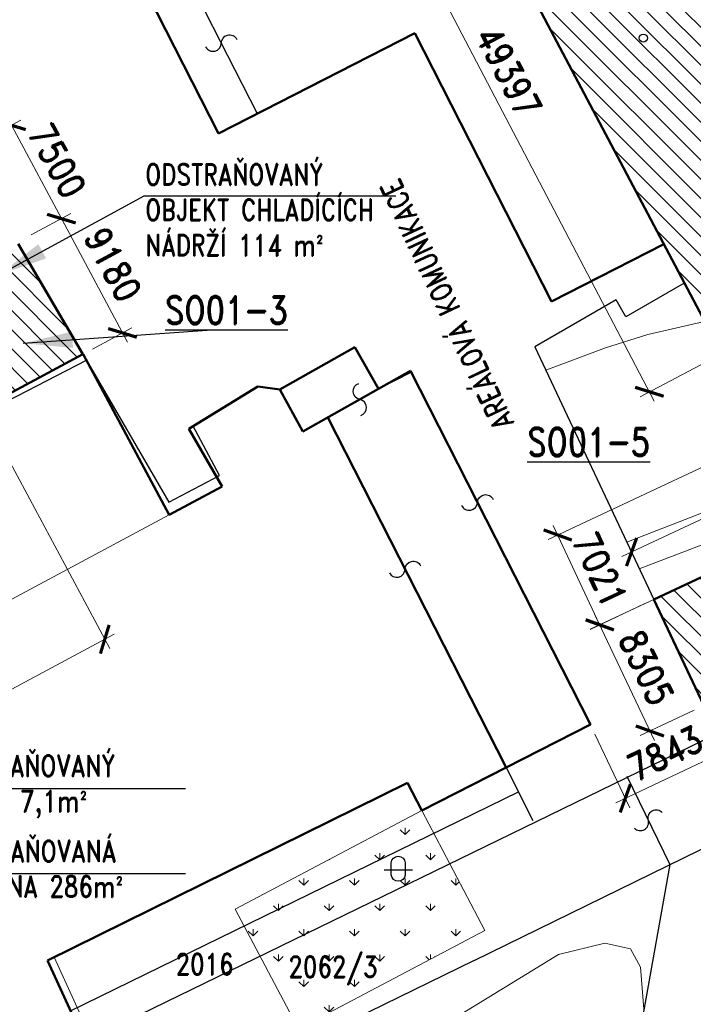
# Model space of a CAD drawing. Header units: millimetres. Extents: x -156521 to 298750130, y -256155368 to 337239.
# Tile 21 of 74: x 121764 to 169499, y -554234 to -484497. Entities that reach past the tile are written whole.
import ezdxf
from ezdxf.lldxf.tags import DXFTag

# ---------------------------------------------------------------- set-up
doc = ezdxf.new("R2010")
doc.units = ezdxf.units.MM
for name, color, linetype, lineweight in [('IN_C_TENKA', 7, 'Continuous', 18), ('IN_KOTY', 4, 'Continuous', 13), ('IN_SRAFY', 8, 'Continuous', 9)]:
    doc.layers.add(name, color=color, linetype=linetype, lineweight=lineweight)
doc.layers.add('IN_TEXT', color=7, linetype='Continuous')
doc.layers.add('KATASTR', color=116, linetype='Continuous')
doc.styles.add('Koty', font='romand.shx', dxfattribs={"width": 0.8})
doc.styles.add('ROMAND', font='romand.shx', dxfattribs={"width": 0.85})
tags = doc.linetypes.add('DOT2', pattern=[0.875, 0.125, -0.75]).pattern_tags.tags
tags[6:7] = [DXFTag(74, 4), DXFTag(75, 0), DXFTag(340, '0'), DXFTag(46, 0.0), DXFTag(50, 0.0), DXFTag(44, 0.0), DXFTag(45, 0.0)]
tags[4:5] = [DXFTag(74, 4), DXFTag(75, 0), DXFTag(340, '0'), DXFTag(46, 0.0), DXFTag(50, 0.0), DXFTag(44, 0.0), DXFTag(45, 0.0)]
tags = doc.linetypes.add('TEČKOVANÁ', pattern=[4.7625, 0, -4.7625]).pattern_tags.tags
tags[6:7] = [DXFTag(74, 4), DXFTag(75, 0), DXFTag(340, '0'), DXFTag(46, 0.0), DXFTag(50, 0.0), DXFTag(44, 0.0), DXFTag(45, 0.0)]
tags[4:5] = [DXFTag(74, 4), DXFTag(75, 0), DXFTag(340, '0'), DXFTag(46, 0.0), DXFTag(50, 0.0), DXFTag(44, 0.0), DXFTag(45, 0.0)]
doc.dimstyles.new('IP 1_100', dxfattribs={"dimscale": 100, "dimtxt": 2.5, "dimasz": 2, "dimexe": 1, "dimexo": 1, "dimgap": 1, "dimtad": 1, "dimtoh": 1, "dimdec": 0, "dimzin": 0, "dimdsep": 46, "dimtxsty": 'ROMAND', "dimblk": 'ARCHTICK', "dimcen": 0.09, "dimclrt": 7, "dimadec": 0, "dimazin": 0, "dimtfac": 1, "dimtdec": 4, "dimtofl": 0, "dimtmove": 2, "dimatfit": 3, "dimfxl": 1, "dimtolj": 1, "dimtzin": 0, "dimarcsym": 0})

# ---------------------------------------------------------------- blocks, each defined once
blk = doc.blocks.new('_ArchTick')
at = {"color": 0, "linetype": 'ByBlock', "lineweight": 13, "transparency": 33554687, "const_width": 0.15}
blk.add_lwpolyline([(-0.5, -0.5), (0.5, 0.5)], dxfattribs=at)
blk = doc.blocks.new('*52')
at = {"layer": 'IN_KOTY', "ltscale": 700, "transparency": 16777216}
for p, q in [((120714, -515155), (128147, -529040)), ((106649, -539698), (128454, -528025)), ((105009, -535046), (107664, -540006))]:
    blk.add_line(p, q, dxfattribs=at)
at = {"layer": 'IN_KOTY', "ltscale": 700, "transparency": 16777216, "xscale": 1500, "yscale": 1500, "zscale": 1500}
for p, rotation in [((127793, -528379), 28.16237362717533), ((107310, -539344), 208.1623736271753)]:
    blk.add_blockref('_ArchTick', p, dxfattribs=dict(at, rotation=rotation))
at = {"layer": 'IN_KOTY', "color": 7, "ltscale": 700, "transparency": 16777216, "insert": (116755, -532374), "char_height": 1875, "width": 6058.1, "attachment_point": 5, "rotation": 28.16237, "style": 'ROMAND'}
blk.add_mtext('\\A1;23234', dxfattribs=at)
blk = doc.blocks.new('*108')
at = {"layer": 'IN_KOTY', "ltscale": 700, "transparency": 16777216}
for p, q in [((184605, -516345), (183031, -512985)), ((164444, -522517), (184029, -513346)), ((166379, -524880), (164806, -521520))]:
    blk.add_line(p, q, dxfattribs=at)
at = {"layer": 'IN_KOTY', "ltscale": 700, "transparency": 16777216, "xscale": 1500, "yscale": 1500, "zscale": 1500}
for p, rotation in [((183349, -513664), 25.09252012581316), ((165124, -522199), 205.0925201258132)]:
    blk.add_blockref('_ArchTick', p, dxfattribs=dict(at, rotation=rotation))
at = {"layer": 'IN_KOTY', "color": 7, "ltscale": 700, "transparency": 16777216, "insert": (173521, -516403), "char_height": 1875, "width": 6076.26, "attachment_point": 5, "rotation": 25.09252, "style": 'ROMAND'}
blk.add_mtext('\\A1;20125', dxfattribs=at)
blk = doc.blocks.new('*109')
at = {"layer": 'IN_KOTY', "ltscale": 700, "transparency": 16777216}
for p, q in [((166019, -525880), (162196, -527686)), ((162554, -526687), (166742, -535553)), ((169567, -533389), (165744, -535195))]:
    blk.add_line(p, q, dxfattribs=at)
at = {"layer": 'IN_KOTY', "ltscale": 700, "transparency": 16777216, "xscale": 1500, "yscale": 1500, "zscale": 1500}
for p, rotation in [((162874, -527365), 115.2873047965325), ((166422, -534875), 295.2873047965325)]:
    blk.add_blockref('_ArchTick', p, dxfattribs=dict(at, rotation=rotation))
at = {"layer": 'IN_KOTY', "color": 7, "ltscale": 700, "transparency": 16777216, "insert": (166174, -530399), "char_height": 1875, "width": 4799.41, "attachment_point": 5, "rotation": 295.2873, "style": 'ROMAND'}
blk.add_mtext('\\A1;8305', dxfattribs=at)
blk = doc.blocks.new('*110')
at = {"layer": 'IN_KOTY', "ltscale": 700, "transparency": 16777216}
for p, q in [((173475, -514633), (159211, -521312)), ((159573, -520315), (163186, -528031)), ((176452, -520991), (162189, -527670))]:
    blk.add_line(p, q, dxfattribs=at)
at = {"layer": 'IN_KOTY', "ltscale": 700, "transparency": 16777216, "xscale": 1500, "yscale": 1500, "zscale": 1500}
for p, rotation in [((159891, -520994), 115.0925201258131), ((162868, -527352), 295.0925201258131)]:
    blk.add_blockref('_ArchTick', p, dxfattribs=dict(at, rotation=rotation))
at = {"layer": 'IN_KOTY', "color": 7, "ltscale": 700, "transparency": 16777216, "insert": (162908, -523457), "char_height": 1875, "width": 4470.4, "attachment_point": 5, "rotation": 295.09252, "style": 'ROMAND'}
blk.add_mtext('\\A1;7021', dxfattribs=at)
blk = doc.blocks.new('*111')
at = {"layer": 'IN_KOTY', "ltscale": 700, "transparency": 16777216}
for p, q in [((169621, -531748), (172089, -536972)), ((162530, -535098), (164998, -540322)), ((163999, -539964), (172447, -535974))]:
    blk.add_line(p, q, dxfattribs=at)
at = {"layer": 'IN_KOTY', "ltscale": 700, "transparency": 16777216, "xscale": 1500, "yscale": 1500, "zscale": 1500}
for p, rotation in [((171769, -536294), 25.28730478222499), ((164678, -539644), 205.287304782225)]:
    blk.add_blockref('_ArchTick', p, dxfattribs=dict(at, rotation=rotation))
at = {"layer": 'IN_KOTY', "color": 7, "ltscale": 700, "transparency": 16777216, "insert": (167502, -536443), "char_height": 1875, "width": 4772.7, "attachment_point": 5, "rotation": 25.2873, "style": 'ROMAND'}
blk.add_mtext('\\A1;7843', dxfattribs=at)
blk = doc.blocks.new('*115')
at = {"layer": 'IN_KOTY', "ltscale": 700, "transparency": 16777216}
for p, q in [((119042, -493119), (121840, -491621)), ((120825, -491314), (125073, -499249)), ((122582, -499731), (125380, -498233))]:
    blk.add_line(p, q, dxfattribs=at)
at = {"layer": 'IN_KOTY', "ltscale": 700, "transparency": 16777216, "xscale": 1500, "yscale": 1500, "zscale": 1500}
for p, rotation in [((121179, -491975), 118.1623736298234), ((124719, -498587), 298.1623736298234)]:
    blk.add_blockref('_ArchTick', p, dxfattribs=dict(at, rotation=rotation))
at = {"layer": 'IN_KOTY', "color": 7, "ltscale": 700, "transparency": 16777216, "insert": (124437, -494485), "char_height": 1875, "width": 4767.36, "attachment_point": 5, "rotation": 298.16237, "style": 'ROMAND'}
blk.add_mtext('\\A1;7500', dxfattribs=at)
blk = doc.blocks.new('*116')
at = {"layer": 'IN_KOTY', "ltscale": 700, "transparency": 16777216}
for p, q in [((122582, -499731), (125380, -498233)), ((124365, -497926), (129405, -507342)), ((126914, -507825), (129713, -506327))]:
    blk.add_line(p, q, dxfattribs=at)
at = {"layer": 'IN_KOTY', "ltscale": 700, "transparency": 16777216, "xscale": 1500, "yscale": 1500, "zscale": 1500}
for p, rotation in [((124719, -498587), 118.1623736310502), ((129051, -506681), 298.1623736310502)]:
    blk.add_blockref('_ArchTick', p, dxfattribs=dict(at, rotation=rotation))
at = {"layer": 'IN_KOTY', "color": 7, "ltscale": 700, "transparency": 16777216, "insert": (128373, -501837), "char_height": 1875, "width": 4780.18, "attachment_point": 5, "rotation": 298.16237, "style": 'ROMAND'}
blk.add_mtext('\\A1;9180', dxfattribs=at)
blk = doc.blocks.new('*124')
at = {"layer": 'IN_KOTY', "ltscale": 700, "transparency": 16777216}
for p, q in [((147914, -464762), (142794, -467445)), ((166735, -511514), (143110, -466433)), ((170843, -508515), (165723, -511198))]:
    blk.add_line(p, q, dxfattribs=at)
at = {"layer": 'IN_KOTY', "ltscale": 700, "transparency": 16777216, "xscale": 1500, "yscale": 1500, "zscale": 1500}
for p, rotation in [((143458, -467097), 117.6567567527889), ((166387, -510850), 297.6567567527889)]:
    blk.add_blockref('_ArchTick', p, dxfattribs=dict(at, rotation=rotation))
at = {"layer": 'IN_KOTY', "color": 7, "ltscale": 700, "transparency": 16777216, "insert": (156418, -488190), "char_height": 1875, "width": 6101.54, "attachment_point": 5, "rotation": 297.65676, "style": 'ROMAND'}
blk.add_mtext('\\A1;49397', dxfattribs=at)

msp = doc.modelspace()

# ---------------------------------------------------------------- hatches: boundary and pattern name
at = {"layer": 'IN_SRAFY', "transparency": 33554687}
h = msp.add_hatch(dxfattribs=at)
h.set_pattern_fill('ANSI31', color=42, scale=300, angle=90, style=0, pattern_type=2)
h.set_pattern_definition([(135, (-1e-15, -673319.6), (-673.5192, -673.5192), [])])
h.paths.add_polyline_path([(171507.10989, -508166.98477), (187904.11524, -499513.83491), (166940.60515, -499513.83491)])
h.paths.add_polyline_path([(166940.60515, -499513.83491), (187904.11524, -499513.83491), (169544.59699, -464479.88567), (148452.22836, -464479.88567)])
h.paths.add_polyline_path([(148452.22836, -464479.88567), (169544.59699, -464479.88567), (165000.09431, -455807.98731)])
h = msp.add_hatch(dxfattribs=at)
h.set_pattern_fill('ANSI31', color=42, scale=300, angle=90, style=0, pattern_type=2)
h.paths.add_polyline_path([(117799.03801, -515674.79114), (120280.68861, -514346.02662), (119640.82157, -513134.44149), (116641.86812, -513134.44149), (117193.76453, -514346.02662)])
h.paths.add_polyline_path([(113982.62437, -514777.89998), (116641.86812, -513134.44149), (112966.93868, -513134.44149)])
h.paths.add_polyline_path([(112966.93868, -513134.44149), (119640.82157, -513134.44149), (119206.57988, -512312.20697), (119057.85715, -512030.6012), (121666.97828, -510633.80799), (126234.34245, -508188.6692), (126180.0203, -508096.0724), (113817.9509, -508096.0724), (113867.45093, -508188.6692), (115174.56374, -510633.80799), (112914.44361, -512030.6012), (112458.78357, -512312.20697)])
h.paths.add_polyline_path([(113817.9509, -508096.0724), (117364.83482, -508096.0724), (117364.83482, -507386.08729), (113438.40981, -507386.08729)])
h.paths.add_polyline_path([(121200.5491, -508096.0724), (126180.0203, -508096.0724), (124860.05195, -505846.0724), (121200.5491, -505846.0724)])
h.paths.add_polyline_path([(113438.40981, -507386.08729), (117032.13796, -507386.08729), (116922.82673, -507364.34393), (116830.15713, -507302.42409), (116768.23729, -507209.7545), (116746.49393, -507100.44326), (116768.23729, -506991.13202), (116830.15713, -506898.46243), (116922.82673, -506836.54259), (117032.13796, -506814.79923), (113133.01286, -506814.79923), (113144.63634, -506836.54259), (113177.7372, -506898.46243), (113227.27616, -506991.13202), (113285.71133, -507100.44326), (113344.14651, -507209.7545), (113393.68546, -507302.42409), (113426.78633, -507364.34393)])
h.paths.add_polyline_path([(117032.13796, -507386.08729), (117364.83482, -507386.08729), (117364.83482, -507364.34393), (117364.83482, -507302.42409), (117364.83482, -507209.7545), (117364.83482, -507100.44326), (117364.83482, -506991.13202), (117364.83482, -506898.46243), (117364.83482, -506836.54259), (117364.83482, -506814.79923), (117032.13796, -506814.79923), (117141.4492, -506836.54259), (117234.11879, -506898.46243), (117296.03863, -506991.13202), (117317.78199, -507100.44326), (117296.03863, -507209.7545), (117234.11879, -507302.42409), (117141.4492, -507364.34393)])
h.paths.add_polyline_path([(113133.01286, -506814.79923), (117364.83482, -506814.79923), (117364.83482, -505846.0724), (112615.15462, -505846.0724)])
h.paths.add_polyline_path([(112615.15462, -505846.0724), (124860.05195, -505846.0724), (124504.69249, -505240.33154), (121651.90644, -500377.51145), (112291.34002, -505240.33154)])
h = msp.add_hatch(dxfattribs=at)
h.set_pattern_fill('ANSI31', color=42, scale=300, angle=90, style=0, pattern_type=2)
h.set_pattern_definition([(135, (-3e-11, -673319.6), (-673.5192, -673.5192), [])])
h.paths.add_polyline_path([(170065.36764, -532688.66081), (170330.68886, -532288.2024), (170667.20088, -531945.38766), (171062.66754, -531672.68194), (171502.70897, -531480.00131), (171971.32448, -531374.35197), (172451.4744, -531359.57551), (169437.47215, -531359.57551), (169444.45295, -531374.35197), (169494.36453, -531480.00131), (169585.39202, -531672.68194), (169714.2255, -531945.38766), (169876.18036, -532288.2024)])
h.paths.add_polyline_path([(173376.75647, -531601.46661), (173729.58578, -531436.20924), (173893.20102, -531359.57551), (172451.4744, -531359.57551), (172925.69962, -531436.20924)])
h.paths.add_polyline_path([(169437.47215, -531359.57551), (173893.20102, -531359.57551), (181467.39833, -527811.9905), (167761.49799, -527811.9905)])
h.paths.add_polyline_path([(167761.49799, -527811.9905), (175446.57727, -527811.9905), (175446.57727, -526989.51089), (167372.9366, -526989.51089)])
h.paths.add_polyline_path([(179282.29155, -527811.9905), (181467.39833, -527811.9905), (186271.21385, -525561.9905), (179282.29155, -525561.9905)])
h.paths.add_polyline_path([(167372.9366, -526989.51089), (175032.84212, -526989.51089), (174923.53088, -526967.76754), (174830.86129, -526905.8477), (174768.94145, -526813.1781), (174747.19809, -526703.86687), (174768.94145, -526594.55563), (174830.86129, -526501.88604), (174923.53088, -526439.96619), (175032.84212, -526418.22284), (167103.04482, -526418.22284), (167113.31696, -526439.96619), (167142.56955, -526501.88604), (167186.34915, -526594.55563), (167237.99071, -526703.86687), (167289.63226, -526813.1781), (167333.41186, -526905.8477), (167362.66445, -526967.76754)])
h.paths.add_polyline_path([(175032.84212, -526989.51089), (175446.57727, -526989.51089), (175446.57727, -526967.76754), (175446.57727, -526905.8477), (175446.57727, -526813.1781), (175446.57727, -526703.86687), (175446.57727, -526594.55563), (175446.57727, -526501.88604), (175446.57727, -526439.96619), (175446.57727, -526418.22284), (175032.84212, -526418.22284), (175142.15336, -526439.96619), (175234.82295, -526501.88604), (175296.74279, -526594.55563), (175318.48615, -526703.86687), (175296.74279, -526813.1781), (175234.82295, -526905.8477), (175142.15336, -526967.76754)])
h.paths.add_polyline_path([(167103.04482, -526418.22284), (175446.57727, -526418.22284), (175446.57727, -525561.9905), (166698.53773, -525561.9905)])
h.paths.add_polyline_path([(166698.53773, -525561.9905), (186271.21385, -525561.9905), (186277.29712, -525559.14123), (188459.70198, -524536.9515), (184922.89588, -517024.49877), (168880.07488, -524536.9515), (166697.19166, -525559.14123)])
h = msp.add_hatch(dxfattribs=at)
h.set_pattern_fill('GRASS', color=74, scale=100, style=0, pattern_type=2)
h.set_pattern_definition([(90, (0, -673319.6), (-1796.051, 1796.051), [476.25, -3115.852]), (45, (0, -673319.6), (-1796.05, 1796.05), [476.25, -2063.75]), (135, (0, -673319.6), (-1796.05, -1796.05), [476.25, -2063.75])])
h.paths.add_polyline_path([(141516.05392, -555981.17282), (151298.0831, -550811.91413), (154735.31566, -548995.52778), (154576.48188, -548694.95921), (153943.31981, -547496.79711), (152894.8092, -545512.65161), (140787.22396, -545512.65161), (137032.53295, -547496.79711), (137665.69502, -548694.95921), (137824.5288, -548995.52778), (138784.38803, -550811.91413)])
h.paths.add_polyline_path([(140787.22396, -545512.65161), (148588.96258, -545512.65161), (148412.20941, -545478.86954), (148258.67009, -545385.01544), (148148.00962, -545243.10993), (148094.40114, -545071.32796), (148094.40114, -544210.81494), (148140.71653, -544029.25571), (148250.68338, -543877.54493), (148408.82114, -543777.03962), (148592.86803, -543741.88838), (144138.12175, -543741.88838), (144071.60343, -543777.03962), (143881.41255, -543877.54493), (143594.32317, -544029.25571), (143250.75018, -544210.81494), (141622.36127, -545071.32796), (141297.29025, -545243.10993), (141028.75584, -545385.01544), (140851.15135, -545478.86954)])
h.paths.add_polyline_path([(148588.96258, -545512.65161), (152894.8092, -545512.65161), (152878.62998, -545482.03492), (152830.49179, -545390.94077), (152756.56007, -545251.03633), (152666.30382, -545080.24022), (152236.88439, -544267.62983), (152206.86088, -544210.81494), (152110.91692, -544029.25571), (152030.74621, -543877.54493), (151977.63474, -543777.03962), (151959.05926, -543741.88838), (148592.86803, -543741.88838), (148776.91493, -543777.03962), (148935.05269, -543877.54493), (149045.01954, -544029.25571), (149091.33493, -544210.81494), (149091.33493, -544267.62983), (149091.33493, -545080.24022), (149034.66391, -545251.03633), (148921.48415, -545390.94077), (148766.29146, -545482.03492)])
h.paths.add_polyline_path([(144138.12175, -543741.88838), (151959.05926, -543741.88838), (151104.76313, -542125.26398), (150251.7947, -540511.15206), (147197.33547, -542125.26398)])

# ---------------------------------------------------------------- linework, layer by layer
at = {"layer": 'IN_C_TENKA', "transparency": 33554687}
msp.add_line((79449.61559, -547878.48031), (132346.43087, -519560.16586), dxfattribs=at)
at = {"layer": 'IN_C_TENKA', "color": 3, "linetype": 'DOT2', "lineweight": 20, "ltscale": 500, "transparency": 33554687}
for points in [[(150251.7947, -540511.15206), (154735.31566, -548995.52778), (141516.05392, -555981.17282), (137032.53295, -547496.79711), (150251.7947, -540511.15206)], [(133362.61041, -566962.61761), (159935.75841, -550714.48644), (163219.97932, -549899.37662), (165054.21485, -550314.39985), (165746.3813, -551594.06676), (165991.63774, -554581.98599)], [(124213.1347, -550884.20025), (130685.56993, -565041.15769), (118390.97361, -571362.89344), (96884.17533, -585978.32147), (94901.73073, -586214.11195), (93367.39309, -583876.41087), (93920.76648, -581413.02465), (96971.0206, -580286.56239), (101282.99059, -579064.56373), (117374.0757, -570124.6893)]]:
    msp.add_lwpolyline(points, dxfattribs=at)
at = {"layer": 'KATASTR', "color": 7, "lineweight": 50, "transparency": 33554687}
for p, q in [((174632.97838, -514090.24777), (148452.22836, -464479.88567)), ((130766.39456, -482559.00832), (135853.22796, -492546.20205)), ((135853.22796, -492546.20205), (149770.28114, -485457.7513)), ((149770.28114, -485457.7513), (159441.9688, -504446.58202)), ((121651.90644, -500377.51145), (126234.34245, -508188.6692)), ((159441.9688, -504446.58202), (167403.71138, -500391.38301)), ((119057.85715, -512030.6012), (126234.34245, -508188.6692)), ((126253.27354, -508178.53444), (132346.43087, -519560.16586)), ((140198.27752, -510690.58982), (145511.75153, -507690.77031)), ((145511.75153, -507690.77031), (147181.5398, -510648.40711)), ((147181.5398, -510648.40711), (149448.92462, -509368.31329)), ((149448.92462, -509368.31329), (162209.68847, -534420.09359)), ((133749.68584, -513479.10326), (138645.63947, -510483.7042)), ((138645.63947, -510483.7042), (140198.27752, -510690.58982)), ((141823.57987, -513673.34196), (140198.27752, -510690.58982)), ((147181.5398, -510648.40711), (141823.57987, -513673.34196)), ((156230.74158, -537465.62283), (143594.40733, -512673.58874)), ((136104.11123, -517548.49137), (133749.68584, -513479.10326)), ((184922.90407, -517024.49494), (166697.19166, -525559.14123)), ((132346.43087, -519560.16586), (136104.11123, -517548.49137)), ((166697.19166, -525559.14123), (170244.77492, -533068.41761)), ((162209.68847, -534420.09359), (150251.7947, -540511.15206)), ((149249.76696, -538555.18327), (123734.86532, -551119.7188)), ((150251.7947, -540511.15206), (149249.76696, -538555.18327)), ((129417.83615, -563559.64268), (123734.86532, -551119.7188))]:
    msp.add_line(p, q, dxfattribs=at)
at = {"layer": 'KATASTR', "transparency": 33554687}
for p, q in [((133503.22441, -481165.04343), (138590.05781, -491152.23716)), ((121651.90644, -500377.51145), (126512.86561, -508663.43596)), ((168860.06282, -503151.04888), (164726.51812, -505547.2049)), ((164023.1821, -504333.89872), (158266.74957, -507670.81933)), ((164726.51812, -505547.2049), (164023.1821, -504333.89872)), ((158266.74957, -507670.81933), (166697.19166, -525559.14123)), ((140198.27752, -510690.58982), (145511.75153, -507690.77031)), ((145511.75153, -507690.77031), (147181.5398, -510648.40711)), ((119397.7852, -512265.67731), (126490.83963, -508620.45945)), ((126490.83963, -508620.45945), (132331.8418, -518670.96837)), ((147181.5398, -510648.40711), (149499.53747, -509467.67582)), ((149499.53747, -509467.67582), (162209.68847, -534420.09359)), ((133749.68584, -513479.10326), (138645.63947, -510483.7042)), ((138645.63947, -510483.7042), (140198.27752, -510690.58982)), ((135933.06081, -516783.75476), (134044.61533, -513228.7715)), ((132331.8418, -518670.96837), (135933.06081, -516783.75476)), ((162209.68847, -534420.09359), (156231.51033, -537467.13108)), ((126356.24666, -556857.87677), (171172.79849, -535055.80757)), ((156230.74158, -537465.62283), (158125.40865, -541204.80607)), ((164781.27115, -538068.01863), (167844.29424, -544327.24971)), ((125372.50795, -554704.48992), (157109.55306, -539189.81939)), ((153964.00919, -551119.7188), (174395.93111, -541121.13466)), ((167844.29424, -544327.24971), (165230.95185, -558792.49841)), ((153964.00919, -551119.7188), (144054.77719, -555968.9097))]:
    msp.add_line(p, q, dxfattribs=at)
at = {"layer": 'KATASTR', "linetype": 'TEČKOVANÁ', "lineweight": 20, "ltscale": 200, "transparency": 33554687}
for p, q in [((166283.65006, -506801.93327), (170296.34201, -505872.67949)), ((163281.29802, -507728.11551), (166283.65006, -506801.93327)), ((159043.22176, -509318.3942), (163281.29802, -507728.11551)), ((164780.76856, -521492.73606), (184267.60521, -513941.28634)), ((165672.58872, -523385.06459), (180856.76712, -517596.39131))]:
    msp.add_line(p, q, dxfattribs=at)
at = {"layer": 'KATASTR', "transparency": 33554687}
for points in [[(134942.89334, -486428.84147, 0.7743874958), (136046.64111, -486158.64029, -0.7812922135), (137149.55553, -485888.64312)], [(145933.88074, -512524.15048, 0.7743874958), (145868.52883, -511389.6916, -0.7812922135), (145803.22627, -510256.08926)], [(153083.39623, -518911.44228, 0.7743874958), (154198.4487, -518692.52264, -0.7812922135), (155312.65928, -518473.76829)], [(147963.42519, -523671.80336, 0.7743874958), (149071.29978, -523419.05507, -0.7812922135), (150178.33791, -523166.4976)], [(165322.51803, -541754.98837, 0.7743874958), (166312.7827, -541197.63417, -0.7812922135), (167302.2997, -540640.70079)], [(148094.40114, -544210.81494, -0.9407375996), (149091.33493, -544210.81494), (149091.33493, -545080.24022, -0.8764223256), (148094.40114, -545071.32796), (148094.40114, -544210.81494)]]:
    msp.add_lwpolyline(points, format="xyb", dxfattribs=at)
msp.add_lwpolyline([(147595.68134, -544709.02893), (149589.54893, -544709.02893)], dxfattribs=at)
msp.add_circle((165958.09198, -485798.65114), 285.64403, dxfattribs=at)

# ---------------------------------------------------------------- texts
at = {"layer": 'IN_TEXT', "transparency": 33554687, "insert": (155433.24121, -513719.41177), "char_height": 1500, "width": 25698.1962944, "attachment_point": 1, "rotation": 115.0402153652, "style": 'Koty'}
msp.add_mtext('AREÁLOVÁ KOMUNIKACE', dxfattribs=at)
at = {"layer": 'IN_TEXT', "transparency": 33554687, "attachment_point": 1, "style": 'Koty'}
for s, insert, char_height, width in [('ODSTRAŇOVANÝ OBJEKT CHLADÍCÍCH NÁDRŽÍ 114 m{\\fISOCPEUR|b0|i0|c238|p34;²}', (130661.83735, -494713.63552), 1500, 18370.3022772), ('{\\LSO01-3}', (132062.08475, -504070.03575), 2000, 6757.8571429), ('{\\LSO01-5}', (157726.06059, -513403.72904), 2000, 6757.8571429), ('ODSTRAŇOVANÝ KOMÍN 7,1m{\\fISOCPEUR|b0|i0|c238|p34;²}', (115924.41975, -536594.45274), 1500, 15598.1238374), ('ODSTRAŇOVANÁ\\PKOTELNA 286m{\\fISOCPEUR|b0|i0|c238|p34;²}', (115947.84029, -542637.21677), 1500, 15598.1238374)]:
    msp.add_mtext(s, dxfattribs=dict(at, insert=insert, char_height=char_height, width=width))
at = {"layer": 'KATASTR', "transparency": 33554687, "char_height": 1500, "width": 486.76591, "attachment_point": 1, "style": 'Koty'}
for s, insert in [('2016', (132808.70647, -550643.01525)), ('2062/3', (140803.24173, -550824.87606))]:
    msp.add_mtext(s, dxfattribs=dict(at, insert=insert))

# ---------------------------------------------------------------- dimensions: what is measured, and where the dimension line sits
at = {"layer": 'IN_KOTY', "ltscale": 700, "transparency": 33554687}
for p1, p2, distance, picture, middle in [((171507.10989, -508166.98477), (148578.2932, -464413.82147), 5780.26158, '*124', (156417.56168, -488190.1553)), ((118380.78212, -493473.21979), (121920.57143, -500085.3217), 3173.89963, '*115', (124436.55275, -494484.82669)), ((166697.19166, -525559.14123), (184922.90407, -517024.49494), 3710.33844, '*108', (173520.92607, -516403.40513)), ((174632.97838, -514090.24777), (177610.4903, -520448.71583), -16278.73393, '*110', (162907.56023, -523457.34977)), ((166697.19166, -525559.14123), (170244.77465, -533068.41701), -4228.17601, '*109', (166173.76178, -530399.04802)), ((162209.68847, -534420.09359), (169300.71702, -531070.10181), -5777.42256, '*111', (167502.24397, -536443.1125))]:
    dim = msp.add_aligned_dim(p1=p1, p2=p2, distance=distance, dimstyle='IP 1_100', override={"dimscale": 750, "dimtxt": 2.5, "dimasz": 2, "dimexe": 1, "dimexo": 1, "dimgap": 1, "dimtad": 1, "dimtih": 0, "dimdec": 0, "dimlfac": 1, "dimzin": 0, "dimlunit": 2, "dimpost": '', "dimtxsty": 'ROMAND', "dimblk": 'ArchTick', "dimse1": 0, "dimse2": 0, "dimsd2": 0, "dimclrd": 0, "dimclre": 0, "dimclrt": 7, "dimaunit": 0, "dimadec": 0, "dimazin": 0, "dimtol": 0, "dimtp": 0, "dimtm": 0, "dimtmove": 2}, dxfattribs=at)
    dim.commit()
    dim.dimension.update_dxf_attribs({"geometry": picture, "text_midpoint": middle})
for base, p1, p2, angle, picture, middle in [((129051.42658, -506680.54298), (121920.57143, -500085.3217), (126253.27354, -508178.53444), 118.1623736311, '*116', (128372.79846, -501837.48402)), ((127793.14494, -528378.81855), (104654.94807, -534384.80348), (120280.68861, -514346.02662), 208.1623736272, '*52', (116755.16144, -532373.90004))]:
    dim = msp.add_linear_dim(base=base, p1=p1, p2=p2, angle=angle, dimstyle='IP 1_100', override={"dimscale": 750, "dimtxt": 2.5, "dimasz": 2, "dimexe": 1, "dimexo": 1, "dimgap": 1, "dimtad": 1, "dimtih": 0, "dimdec": 0, "dimlfac": 1, "dimzin": 0, "dimlunit": 2, "dimpost": '', "dimtxsty": 'ROMAND', "dimblk": 'ArchTick', "dimse1": 0, "dimse2": 0, "dimsd2": 0, "dimclrd": 0, "dimclre": 0, "dimclrt": 7, "dimaunit": 0, "dimadec": 0, "dimazin": 0, "dimtol": 0, "dimtp": 0, "dimtm": 0, "dimtmove": 2}, dxfattribs=at)
    dim.commit()
    dim.dimension.update_dxf_attribs({"geometry": picture, "text_midpoint": middle})

# ---------------------------------------------------------------- leaders
at = {"layer": 'IN_TEXT', "transparency": 33554687}
for points in [[(120289.81455, -502574.12869), (130577.34001, -496960.71498), (148410.07453, -496960.71498)], [(122011.93365, -507418.14961), (135381.14517, -506454.44548)], [(100198.87206, -518841.20279), (115445.91157, -538941.25236), (133520.16889, -538941.25236)], [(93051.30902, -530665.52171), (115371.5444, -544960.77417), (133520.16889, -544960.77417)]]:
    msp.add_leader(points, dimstyle='IP 1_100', override={"dimasz": 35, "dimgap": 1, "dimtad": 0, "dimclrd": 256}, dxfattribs=at)

doc.saveas('drawing.dxf')
